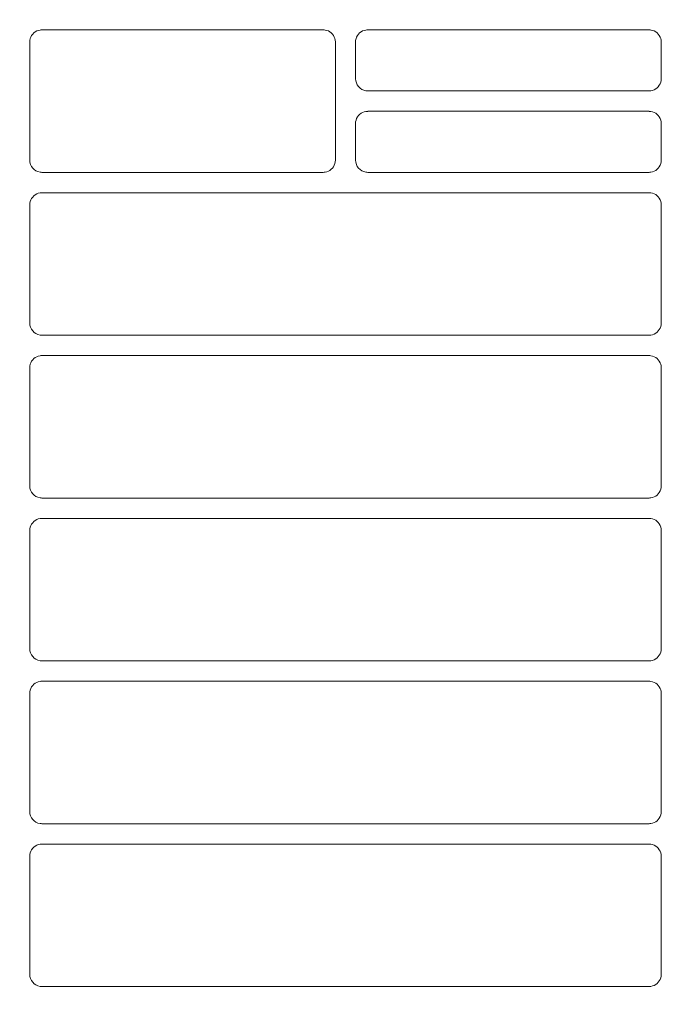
# Model space of a CAD drawing. Header units: millimetres. Extents: x -3034 to 546681, y -100001 to 133386.
# Tile 153 of 173: x 102080 to 102160, y -17882 to -17761. Entities that reach past the tile are written whole.
import ezdxf

# ---------------------------------------------------------------- set-up
doc = ezdxf.new("R2010")
doc.units = ezdxf.units.MM
doc.linetypes.add('ACAD_ISO03W100', pattern=[150, 60, -90])
doc.layers.get('Defpoints').update_dxf_attribs({"color": 252})
for name, color, linetype in [('___INST__AR_podstawy', 3, 'Continuous'), ('DETAIL', 5, 'Continuous'), ('ELEK CIENKIE', 80, 'Continuous'), ('ELEK ODGROMÓWKA', 214, 'Continuous')]:
    doc.layers.add(name, color=color, linetype=linetype)
doc.layers.add('I_WYMIARY', color=6, linetype='Continuous', lineweight=18)
doc.styles.add('DETALE1_100', font='arial.ttf', dxfattribs={"width": 0.6, "height": 200})
doc.dimstyles.new('Detale 1_100', dxfattribs={"dimscale": 0.12, "dimtxt": 250, "dimasz": 20, "dimexe": 50, "dimexo": 0, "dimgap": 30, "dimtad": 1, "dimdec": 1, "dimlfac": 0.1, "dimzin": 9, "dimdsep": 46, "dimtxsty": 'DETALE1_100', "dimblk1": 'DIM_KRESKA_', "dimblk2": 'DIM_KRESKA_', "dimsah": 1, "dimcen": 0, "dimse1": 1, "dimse2": 1, "dimclrd": 256, "dimclre": 256, "dimclrt": 256, "dimadec": 0, "dimazin": 0, "dimtfac": 0.01, "dimtdec": 1, "dimtix": 1, "dimtofl": 0, "dimtmove": 0, "dimatfit": 3, "dimfxl": 1, "dimtolj": 1, "dimtzin": 12, "dimlwd": -1, "dimarcsym": 0})

# ---------------------------------------------------------------- blocks, each defined once
blk = doc.blocks.new('iglice')
at = {"layer": 'ELEK CIENKIE', "color": 80, "linetype": 'ACAD_ISO03W100', "ltscale": 3}
blk.add_circle((-5706.4, 7322.5), 4350, dxfattribs=at)
blk = doc.blocks.new('wentDACH')
at = {"layer": 'DETAIL', "color": 8, "linetype": 'Continuous', "lineweight": 9}
for p, q in [((-83952.82, 25638.59), (-83952.63, 25638.7)), ((-83952.63, 25638.7), (-83952.44, 25638.77)), ((-83952.44, 25638.77), (-83952.23, 25638.82)), ((-83917.45, 25638.84), (-83952, 25638.84)), ((-83917.22, 25638.82), (-83917.02, 25638.77)), ((-83917.02, 25638.77), (-83916.82, 25638.7)), ((-83916.82, 25638.7), (-83916.64, 25638.59)), ((-83912.82, 25638.59), (-83912.63, 25638.7)), ((-83912.63, 25638.7), (-83912.44, 25638.77)), ((-83912.44, 25638.77), (-83912.23, 25638.82)), ((-83877.46, 25638.84), (-83912, 25638.84)), ((-83877.22, 25638.82), (-83877.02, 25638.77)), ((-83877.02, 25638.77), (-83876.82, 25638.7)), ((-83876.82, 25638.7), (-83876.64, 25638.6)), ((-83953.49, 25637.34), (-83953.47, 25637.55)), ((-83953.47, 25637.55), (-83953.43, 25637.76)), ((-83953.43, 25637.76), (-83953.36, 25637.96)), ((-83953.36, 25637.96), (-83953.26, 25638.14)), ((-83953.26, 25638.14), (-83953.13, 25638.31)), ((-83953.13, 25638.31), (-83952.99, 25638.46)), ((-83952.99, 25638.46), (-83952.82, 25638.59)), ((-83916.64, 25638.59), (-83916.47, 25638.47)), ((-83916.47, 25638.47), (-83916.32, 25638.32)), ((-83916.32, 25638.32), (-83916.2, 25638.15)), ((-83916.2, 25638.15), (-83916.1, 25637.96)), ((-83916.1, 25637.96), (-83916.02, 25637.76)), ((-83916.02, 25637.76), (-83915.98, 25637.56)), ((-83915.98, 25637.56), (-83915.96, 25637.35)), ((-83913.49, 25637.34), (-83913.48, 25637.55)), ((-83913.48, 25637.55), (-83913.43, 25637.76)), ((-83913.43, 25637.76), (-83913.36, 25637.96)), ((-83913.36, 25637.96), (-83913.26, 25638.14)), ((-83913.26, 25638.14), (-83913.13, 25638.31)), ((-83913.13, 25638.31), (-83912.99, 25638.46)), ((-83912.99, 25638.46), (-83912.82, 25638.59)), ((-83876.64, 25638.6), (-83876.47, 25638.47)), ((-83876.47, 25638.47), (-83876.32, 25638.32)), ((-83876.32, 25638.32), (-83876.2, 25638.15)), ((-83876.2, 25638.15), (-83876.1, 25637.96)), ((-83876.1, 25637.96), (-83876.02, 25637.76)), ((-83876.02, 25637.76), (-83875.98, 25637.56)), ((-83875.98, 25637.56), (-83875.96, 25637.35)), ((-83953.49, 25637.34), (-83953.49, 25622.84)), ((-83915.96, 25622.83), (-83915.96, 25637.35)), ((-83913.49, 25637.34), (-83913.49, 25632.84)), ((-83875.96, 25632.83), (-83875.96, 25637.35)), ((-83875.98, 25632.62), (-83876.02, 25632.41)), ((-83875.96, 25632.83), (-83875.98, 25632.62)), ((-83877.02, 25631.41), (-83877.23, 25631.36)), ((-83876.83, 25631.48), (-83877.02, 25631.41)), ((-83876.64, 25631.58), (-83876.83, 25631.48)), ((-83876.47, 25631.71), (-83876.64, 25631.58)), ((-83876.32, 25631.86), (-83876.47, 25631.71)), ((-83876.2, 25632.03), (-83876.32, 25631.86)), ((-83876.1, 25632.22), (-83876.2, 25632.03)), ((-83876.02, 25632.41), (-83876.1, 25632.22)), ((-83911.99, 25631.34), (-83877.46, 25631.34)), ((-83913.48, 25627.55), (-83913.43, 25627.76)), ((-83913.43, 25627.76), (-83913.36, 25627.95)), ((-83913.36, 25627.95), (-83913.26, 25628.14)), ((-83913.26, 25628.14), (-83913.13, 25628.31)), ((-83913.13, 25628.31), (-83912.99, 25628.46)), ((-83912.99, 25628.46), (-83912.82, 25628.59)), ((-83912.82, 25628.59), (-83912.63, 25628.69)), ((-83912.63, 25628.69), (-83912.44, 25628.77)), ((-83912.44, 25628.77), (-83912.23, 25628.82)), ((-83877.46, 25628.84), (-83912, 25628.84)), ((-83877.22, 25628.82), (-83877.02, 25628.77)), ((-83877.02, 25628.77), (-83876.82, 25628.7)), ((-83876.82, 25628.7), (-83876.64, 25628.59)), ((-83876.64, 25628.59), (-83876.47, 25628.46)), ((-83876.47, 25628.46), (-83876.32, 25628.31)), ((-83876.32, 25628.31), (-83876.2, 25628.15)), ((-83876.2, 25628.15), (-83876.1, 25627.96)), ((-83876.1, 25627.96), (-83876.02, 25627.76)), ((-83876.02, 25627.76), (-83875.98, 25627.56)), ((-83913.49, 25627.34), (-83913.48, 25627.55)), ((-83913.49, 25627.34), (-83913.49, 25622.84)), ((-83875.98, 25627.56), (-83875.96, 25627.35)), ((-83875.96, 25622.83), (-83875.96, 25627.35)), ((-83916.47, 25621.71), (-83916.64, 25621.58)), ((-83916.32, 25621.86), (-83916.47, 25621.71)), ((-83916.2, 25622.03), (-83916.32, 25621.86)), ((-83916.1, 25622.21), (-83916.2, 25622.03)), ((-83916.02, 25622.41), (-83916.1, 25622.21)), ((-83915.98, 25622.62), (-83916.02, 25622.41)), ((-83915.96, 25622.83), (-83915.98, 25622.62)), ((-83876.47, 25621.71), (-83876.64, 25621.58)), ((-83876.32, 25621.86), (-83876.47, 25621.71)), ((-83876.2, 25622.03), (-83876.32, 25621.86)), ((-83876.1, 25622.21), (-83876.2, 25622.03)), ((-83876.02, 25622.41), (-83876.1, 25622.21)), ((-83875.98, 25622.62), (-83876.02, 25622.41)), ((-83875.96, 25622.83), (-83875.98, 25622.62)), ((-83951.99, 25621.34), (-83917.46, 25621.34)), ((-83917.02, 25621.4), (-83917.23, 25621.36)), ((-83916.83, 25621.48), (-83917.02, 25621.4)), ((-83916.64, 25621.58), (-83916.83, 25621.48)), ((-83911.99, 25621.34), (-83877.46, 25621.34)), ((-83877.02, 25621.4), (-83877.23, 25621.36)), ((-83876.83, 25621.48), (-83877.02, 25621.4)), ((-83876.64, 25621.58), (-83876.83, 25621.48)), ((-83953.36, 25617.96), (-83953.26, 25618.14)), ((-83953.26, 25618.14), (-83953.13, 25618.31)), ((-83953.13, 25618.31), (-83952.99, 25618.47)), ((-83952.99, 25618.47), (-83952.82, 25618.59)), ((-83952.82, 25618.59), (-83952.63, 25618.7)), ((-83952.63, 25618.7), (-83952.44, 25618.77)), ((-83952.44, 25618.77), (-83952.23, 25618.82)), ((-83877.46, 25618.84), (-83952, 25618.84)), ((-83877.22, 25618.82), (-83877.02, 25618.77)), ((-83877.02, 25618.77), (-83876.82, 25618.7)), ((-83876.82, 25618.7), (-83876.64, 25618.6)), ((-83876.64, 25618.6), (-83876.47, 25618.47)), ((-83876.47, 25618.47), (-83876.32, 25618.32)), ((-83876.32, 25618.32), (-83876.2, 25618.15)), ((-83876.2, 25618.15), (-83876.1, 25617.96)), ((-83953.49, 25617.34), (-83953.47, 25617.55)), ((-83953.49, 25617.34), (-83953.49, 25602.84)), ((-83953.47, 25617.55), (-83953.43, 25617.76)), ((-83953.43, 25617.76), (-83953.36, 25617.96)), ((-83876.1, 25617.96), (-83876.02, 25617.76)), ((-83876.02, 25617.76), (-83875.98, 25617.56)), ((-83875.98, 25617.56), (-83875.96, 25617.35)), ((-83875.96, 25602.83), (-83875.96, 25617.35)), ((-83876.02, 25602.41), (-83876.1, 25602.21)), ((-83875.98, 25602.62), (-83876.02, 25602.41)), ((-83875.96, 25602.83), (-83875.98, 25602.62)), ((-83951.99, 25601.34), (-83877.46, 25601.34)), ((-83877.02, 25601.4), (-83877.23, 25601.36)), ((-83876.83, 25601.48), (-83877.02, 25601.4)), ((-83876.64, 25601.58), (-83876.83, 25601.48)), ((-83876.47, 25601.71), (-83876.64, 25601.58)), ((-83876.32, 25601.86), (-83876.47, 25601.71)), ((-83876.2, 25602.03), (-83876.32, 25601.86)), ((-83876.1, 25602.21), (-83876.2, 25602.03)), ((-83952.63, 25598.7), (-83952.44, 25598.77)), ((-83952.44, 25598.77), (-83952.23, 25598.82)), ((-83877.46, 25598.84), (-83952, 25598.84)), ((-83877.22, 25598.82), (-83877.02, 25598.77)), ((-83877.02, 25598.77), (-83876.82, 25598.7)), ((-83953.49, 25597.34), (-83953.47, 25597.55)), ((-83953.47, 25597.55), (-83953.43, 25597.76)), ((-83953.43, 25597.76), (-83953.36, 25597.96)), ((-83953.36, 25597.96), (-83953.26, 25598.14)), ((-83953.26, 25598.14), (-83953.13, 25598.31)), ((-83953.13, 25598.31), (-83952.99, 25598.47)), ((-83952.99, 25598.47), (-83952.82, 25598.59)), ((-83952.82, 25598.59), (-83952.63, 25598.7)), ((-83876.82, 25598.7), (-83876.64, 25598.6)), ((-83876.64, 25598.6), (-83876.47, 25598.47)), ((-83876.47, 25598.47), (-83876.32, 25598.32)), ((-83876.32, 25598.32), (-83876.2, 25598.15)), ((-83876.2, 25598.15), (-83876.1, 25597.96)), ((-83876.1, 25597.96), (-83876.02, 25597.76)), ((-83876.02, 25597.76), (-83875.98, 25597.56)), ((-83875.98, 25597.56), (-83875.96, 25597.35)), ((-83953.49, 25597.34), (-83953.49, 25582.84)), ((-83875.96, 25582.83), (-83875.96, 25597.35)), ((-83876.32, 25581.86), (-83876.47, 25581.71)), ((-83876.2, 25582.03), (-83876.32, 25581.86)), ((-83876.1, 25582.21), (-83876.2, 25582.03)), ((-83876.02, 25582.41), (-83876.1, 25582.21)), ((-83875.98, 25582.62), (-83876.02, 25582.41)), ((-83875.96, 25582.83), (-83875.98, 25582.62)), ((-83951.99, 25581.34), (-83877.46, 25581.34)), ((-83877.02, 25581.4), (-83877.23, 25581.36)), ((-83876.83, 25581.48), (-83877.02, 25581.4)), ((-83876.64, 25581.58), (-83876.83, 25581.48)), ((-83876.47, 25581.71), (-83876.64, 25581.58)), ((-83953.26, 25578.14), (-83953.13, 25578.31)), ((-83953.13, 25578.31), (-83952.99, 25578.47)), ((-83952.99, 25578.47), (-83952.82, 25578.59)), ((-83952.82, 25578.59), (-83952.63, 25578.7)), ((-83952.63, 25578.7), (-83952.44, 25578.77)), ((-83952.44, 25578.77), (-83952.23, 25578.82)), ((-83877.46, 25578.84), (-83952, 25578.84)), ((-83877.22, 25578.82), (-83877.02, 25578.77)), ((-83877.02, 25578.77), (-83876.82, 25578.7)), ((-83876.82, 25578.7), (-83876.64, 25578.6)), ((-83876.64, 25578.6), (-83876.47, 25578.47)), ((-83876.47, 25578.47), (-83876.32, 25578.32)), ((-83876.32, 25578.32), (-83876.2, 25578.15)), ((-83876.2, 25578.15), (-83876.1, 25577.96)), ((-83953.49, 25577.34), (-83953.47, 25577.55)), ((-83953.49, 25577.34), (-83953.49, 25562.84)), ((-83953.47, 25577.55), (-83953.43, 25577.76)), ((-83953.43, 25577.76), (-83953.36, 25577.96)), ((-83953.36, 25577.96), (-83953.26, 25578.14)), ((-83876.1, 25577.96), (-83876.02, 25577.76)), ((-83876.02, 25577.76), (-83875.98, 25577.56)), ((-83875.98, 25577.56), (-83875.96, 25577.35)), ((-83875.96, 25562.83), (-83875.96, 25577.35)), ((-83875.98, 25562.62), (-83876.02, 25562.41)), ((-83875.96, 25562.83), (-83875.98, 25562.62)), ((-83951.99, 25561.34), (-83877.46, 25561.34)), ((-83877.02, 25561.4), (-83877.23, 25561.36)), ((-83876.82, 25561.48), (-83877.02, 25561.4)), ((-83876.64, 25561.58), (-83876.82, 25561.48)), ((-83876.47, 25561.71), (-83876.64, 25561.58)), ((-83876.32, 25561.86), (-83876.47, 25561.71)), ((-83876.2, 25562.03), (-83876.32, 25561.86)), ((-83876.1, 25562.22), (-83876.2, 25562.03)), ((-83876.02, 25562.41), (-83876.1, 25562.22)), ((-83952.44, 25558.77), (-83952.23, 25558.82)), ((-83877.46, 25558.84), (-83952, 25558.84)), ((-83877.22, 25558.82), (-83877.02, 25558.77)), ((-83953.47, 25557.55), (-83953.43, 25557.76)), ((-83953.43, 25557.76), (-83953.36, 25557.96)), ((-83953.36, 25557.96), (-83953.26, 25558.14)), ((-83953.26, 25558.14), (-83953.13, 25558.31)), ((-83953.13, 25558.31), (-83952.99, 25558.47)), ((-83952.99, 25558.47), (-83952.82, 25558.59)), ((-83952.82, 25558.59), (-83952.63, 25558.7)), ((-83952.63, 25558.7), (-83952.44, 25558.77)), ((-83877.02, 25558.77), (-83876.82, 25558.7)), ((-83876.82, 25558.7), (-83876.64, 25558.6)), ((-83876.64, 25558.6), (-83876.47, 25558.47)), ((-83876.47, 25558.47), (-83876.32, 25558.32)), ((-83876.32, 25558.32), (-83876.2, 25558.15)), ((-83876.2, 25558.15), (-83876.1, 25557.96)), ((-83876.1, 25557.96), (-83876.02, 25557.77)), ((-83876.02, 25557.77), (-83875.98, 25557.56)), ((-83953.49, 25557.34), (-83953.47, 25557.55)), ((-83953.49, 25557.34), (-83953.49, 25542.84)), ((-83875.98, 25557.56), (-83875.96, 25557.35)), ((-83875.96, 25542.83), (-83875.96, 25557.35)), ((-83876.2, 25542.03), (-83876.32, 25541.86)), ((-83876.1, 25542.22), (-83876.2, 25542.03)), ((-83876.02, 25542.41), (-83876.1, 25542.22)), ((-83875.98, 25542.62), (-83876.02, 25542.41)), ((-83875.96, 25542.83), (-83875.98, 25542.62)), ((-83951.99, 25541.34), (-83877.46, 25541.34)), ((-83877.02, 25541.41), (-83877.23, 25541.36)), ((-83876.82, 25541.48), (-83877.02, 25541.41)), ((-83876.64, 25541.58), (-83876.82, 25541.48)), ((-83876.47, 25541.71), (-83876.64, 25541.58)), ((-83876.32, 25541.86), (-83876.47, 25541.71)), ((-83953.26, 25538.14), (-83953.13, 25538.32)), ((-83953.13, 25538.32), (-83952.99, 25538.47)), ((-83952.99, 25538.47), (-83952.82, 25538.59)), ((-83952.82, 25538.59), (-83952.63, 25538.7)), ((-83952.63, 25538.7), (-83952.44, 25538.77)), ((-83952.44, 25538.77), (-83952.23, 25538.82)), ((-83877.46, 25538.84), (-83952, 25538.84)), ((-83877.22, 25538.82), (-83877.02, 25538.77)), ((-83877.02, 25538.77), (-83876.82, 25538.7)), ((-83876.82, 25538.7), (-83876.64, 25538.6)), ((-83876.64, 25538.6), (-83876.47, 25538.47)), ((-83876.47, 25538.47), (-83876.32, 25538.32)), ((-83876.32, 25538.32), (-83876.2, 25538.15)), ((-83953.49, 25537.34), (-83953.47, 25537.55)), ((-83953.49, 25537.34), (-83953.49, 25522.84)), ((-83953.47, 25537.55), (-83953.43, 25537.76)), ((-83953.43, 25537.76), (-83953.36, 25537.96)), ((-83953.36, 25537.96), (-83953.26, 25538.14)), ((-83876.2, 25538.15), (-83876.1, 25537.96)), ((-83876.1, 25537.96), (-83876.02, 25537.77)), ((-83876.02, 25537.77), (-83875.98, 25537.56)), ((-83875.98, 25537.56), (-83875.96, 25537.35)), ((-83875.96, 25522.83), (-83875.96, 25537.35)), ((-83875.98, 25522.62), (-83876.02, 25522.41)), ((-83875.96, 25522.83), (-83875.98, 25522.62)), ((-83951.99, 25521.34), (-83877.46, 25521.34)), ((-83877.02, 25521.41), (-83877.23, 25521.36)), ((-83876.82, 25521.48), (-83877.02, 25521.41)), ((-83876.64, 25521.58), (-83876.82, 25521.48)), ((-83876.47, 25521.71), (-83876.64, 25521.58)), ((-83876.32, 25521.86), (-83876.47, 25521.71)), ((-83876.2, 25522.03), (-83876.32, 25521.86)), ((-83876.1, 25522.22), (-83876.2, 25522.03)), ((-83876.02, 25522.41), (-83876.1, 25522.22))]:
    blk.add_line(p, q, dxfattribs=at)
for centre, radius, start, end in [((-84034.72, 25380.09), 341.4, 36.5085, 86.2831), ((-84034.72, 25380.09), 339.2, 36.5085, 86.7007), ((-83952, 25637.35), 1.49, 90.0017, 98.9609), ((-83917.45, 25637.34), 1.5, 81.0634, 89.9983), ((-83912, 25637.35), 1.49, 90.0017, 98.9626), ((-83877.45, 25637.33), 1.5, 81.0638, 89.9983), ((-83911.99, 25632.84), 1.5, 179.9821, 261.0608), ((-83911.99, 25632.84), 1.5, 261.0421, 269.9963), ((-83877.46, 25632.86), 1.51, 270.0015, 278.9257), ((-83912, 25627.34), 1.49, 90.0028, 98.9645), ((-83877.46, 25627.33), 1.5, 81.0649, 89.9994), ((-83951.99, 25622.84), 1.5, 179.9832, 261.073), ((-83911.99, 25622.84), 1.5, 179.9789, 261.0603), ((-83951.99, 25622.84), 1.5, 261.0457, 269.9974), ((-83917.46, 25622.85), 1.51, 270.0026, 278.9277), ((-83911.99, 25622.84), 1.5, 261.0437, 269.9973), ((-83877.46, 25622.85), 1.51, 270.0025, 278.927), ((-83952, 25617.34), 1.49, 90.0017, 98.9609), ((-83877.46, 25617.33), 1.5, 81.0639, 89.9983), ((-83951.99, 25602.84), 1.5, 179.9769, 261.0685), ((-83951.99, 25602.84), 1.5, 261.0452, 269.9974), ((-83877.46, 25602.85), 1.51, 270.0025, 278.9275), ((-83952, 25597.34), 1.49, 90.0018, 98.9609), ((-83877.46, 25597.33), 1.5, 81.064, 89.9983), ((-83951.99, 25582.84), 1.5, 179.9706, 261.064), ((-83951.99, 25582.84), 1.5, 261.0448, 269.9974), ((-83877.46, 25582.85), 1.51, 270.0025, 278.9281), ((-83952, 25577.34), 1.49, 90.0018, 98.961), ((-83877.46, 25577.33), 1.51, 81.064, 89.9983), ((-83951.99, 25562.84), 1.5, 179.9643, 261.0595), ((-83951.99, 25562.84), 1.5, 261.0443, 269.9975), ((-83877.46, 25562.85), 1.51, 270.0024, 278.9285), ((-83952, 25557.34), 1.5, 90.0018, 98.9609), ((-83877.46, 25557.33), 1.51, 81.0642, 89.9982), ((-83951.99, 25542.84), 1.5, 179.9579, 261.055), ((-83951.99, 25542.84), 1.5, 261.0439, 269.9975), ((-83877.46, 25542.85), 1.51, 270.0024, 278.929), ((-83952, 25537.34), 1.5, 90.0018, 98.9609), ((-83877.46, 25537.33), 1.51, 81.0643, 89.9982), ((-83951.99, 25522.84), 1.5, 179.9516, 261.0506), ((-83951.99, 25522.84), 1.5, 261.0436, 269.9975), ((-83877.46, 25522.85), 1.51, 270.0024, 278.9295)]:
    blk.add_arc(centre, radius, start, end, dxfattribs=at)
blk = doc.blocks.new('DIM_KRESKA_')
for p, q in [((0, 14), (0, -14)), ((-6, 0), (6, 0))]:
    blk.add_line(p, q)
at = {"const_width": 1.2}
blk.add_lwpolyline([(-4.243, -4.243), (4.243, 4.243)], dxfattribs=at)
blk = doc.blocks.new('*D524')
at = {"layer": 'Defpoints', "color": 0}
for p in [(101226.4, -17351.32), (109926.4, -17351.32), (109926.4, -19434.49)]:
    blk.add_point(p, dxfattribs=at)
at = {"layer": 'I_WYMIARY'}
blk.add_line((101228.8, -19434.49), (109924, -19434.49), dxfattribs=at)
at = {"layer": 'I_WYMIARY', "xscale": 2.4, "yscale": 2.4, "zscale": 2.4, "rotation": 180}
blk.add_blockref('DIM_KRESKA_', (101226.4, -19434.49), dxfattribs=at)
at = {"layer": 'I_WYMIARY', "xscale": 2.4, "yscale": 2.4, "zscale": 2.4}
blk.add_blockref('DIM_KRESKA_', (109926.4, -19434.49), dxfattribs=at)
at = {"layer": 'I_WYMIARY', "insert": (105576.4, -19328.7), "char_height": 200, "attachment_point": 5, "style": 'DETALE1_100'}
blk.add_mtext('\\A1;870', dxfattribs=at)

msp = doc.modelspace()

# ---------------------------------------------------------------- block references
at = {"layer": '___INST__AR_podstawy', "color": 210, "lineweight": 40}
msp.add_blockref('wentDACH', (186034.592, -43400.942), dxfattribs=at)
at = {"layer": 'ELEK ODGROMÓWKA'}
msp.add_blockref('iglice', (111335.99, -24243.943), dxfattribs=at)

# ---------------------------------------------------------------- dimensions: what is measured, and where the dimension line sits
at = {"layer": 'I_WYMIARY'}
dim = msp.add_linear_dim(base=(109926.396, -19434.486), p1=(101226.396, -17351.322), p2=(109926.396, -17351.322), dimstyle='Detale 1_100', dxfattribs=at)
dim.commit()
dim.dimension.update_dxf_attribs({"geometry": '*D524', "text_midpoint": (105576.396, -19328.703)})

doc.saveas('drawing.dxf')
